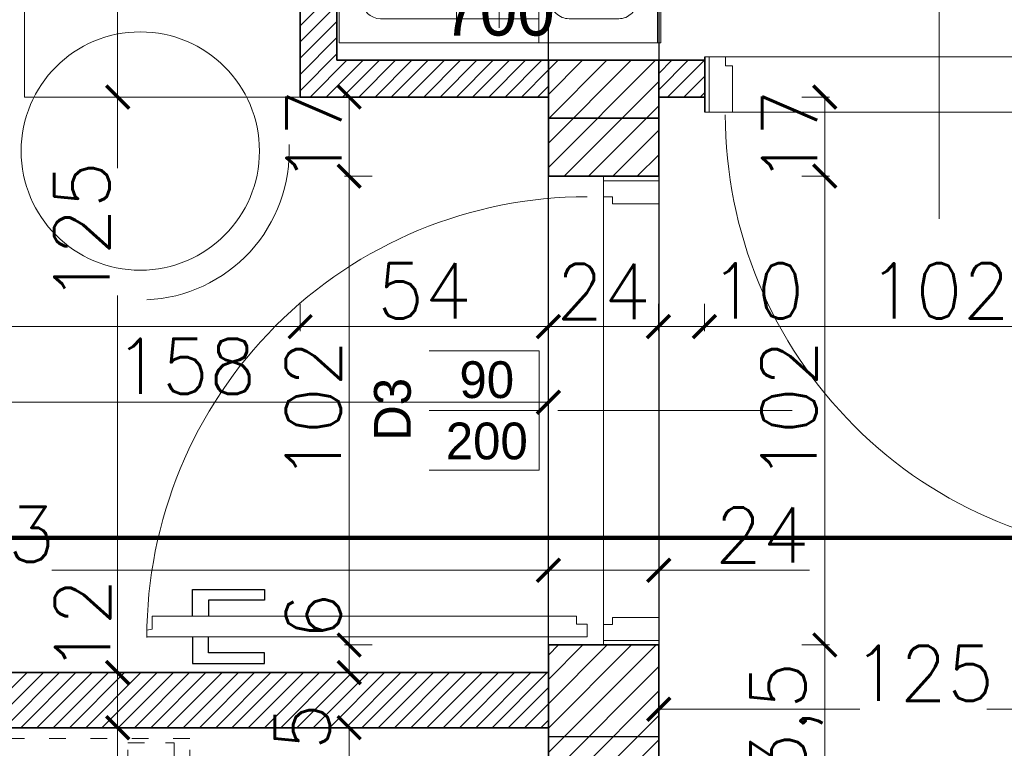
# Model space of a CAD drawing. Header units: millimetres. Extents: x -740 to 33545, y -26688 to 22494.
# Tile 115 of 256: x 9120 to 9334, y 11050 to 11208. Entities that reach past the tile are written whole.
import ezdxf
from ezdxf.lldxf.tags import DXFTag

# ---------------------------------------------------------------- set-up
doc = ezdxf.new("R2010")
doc.units = ezdxf.units.MM
doc.header["$MEASUREMENT"] = 0
doc.linetypes.add('ACAD_ISO03W100', pattern=[30, 12, -18])
doc.layers.get('Defpoints').update_dxf_attribs({"color": 252})
for name, color, linetype in [('_I_EKO_PODKLAD 3', 252, 'Continuous'), ('D-opis', 252, 'Continuous'), ('stolarka', 252, 'Continuous'), ('tabelki opis', 252, 'Continuous'), ('TECHNOLOGIA KUCHNI', 252, 'Continuous'), ('ULTRA-GASTRO TECHNOLOGIA', 252, 'Continuous')]:
    doc.layers.add(name, color=color, linetype=linetype)
for name, color, linetype, lineweight in [('A_istniejące ściany', 252, 'Continuous', 35), ('A_l.przerywana', 252, 'ICAD_ISO03W100', 9), ('A_opisy', 252, 'Continuous', 15), ('A_projektowane sciany', 252, 'Continuous', 35), ('A_wyposażenie', 252, 'Continuous', 9), ('A_ściany projektowane', 252, 'Continuous', 35), ('l.wypełnien', 252, 'Continuous', 5), ('wymiarowanie', 252, 'Continuous', 9)]:
    doc.layers.add(name, color=color, linetype=linetype, lineweight=lineweight)
doc.styles.add('ARIALL', font='GOTHIC.TTF', dxfattribs={"height": 40})
doc.styles.add('styl2', font='simplex.shx')
tags = doc.linetypes.add('DASH', pattern=[15, 10, -5]).pattern_tags.tags
tags[6:7] = [DXFTag(74, 4), DXFTag(75, 0), DXFTag(340, '0'), DXFTag(46, 0.0), DXFTag(50, 0.0), DXFTag(44, 0.0), DXFTag(45, 0.0)]
tags[4:5] = [DXFTag(74, 4), DXFTag(75, 0), DXFTag(340, '0'), DXFTag(46, 0.0), DXFTag(50, 0.0), DXFTag(44, 0.0), DXFTag(45, 0.0)]
tags = doc.linetypes.add('ICAD_ISO03W100', pattern=[30, 12, -18]).pattern_tags.tags
tags[6:7] = [DXFTag(74, 4), DXFTag(75, 0), DXFTag(340, '0'), DXFTag(46, 1.0), DXFTag(50, 0.0), DXFTag(44, 0.0), DXFTag(45, 0.0)]
tags[4:5] = [DXFTag(74, 4), DXFTag(75, 0), DXFTag(340, '0'), DXFTag(46, 1.0), DXFTag(50, 0.0), DXFTag(44, 0.0), DXFTag(45, 0.0)]
doc.dimstyles.new('Skala 1-50', dxfattribs={"dimtxt": 12, "dimasz": 5, "dimexe": 1, "dimexo": 1, "dimgap": 1.5, "dimtad": 1, "dimdec": 1, "dimrnd": 0.5, "dimtxsty": 'styl2', "dimblk": 'ARCHTICK', "dimcen": 5, "dimadec": 0, "dimazin": 0, "dimtfac": 1, "dimtdec": 1, "dimtmove": 1, "dimatfit": 3, "dimldrblk": 'ARCHTICK', "dimfxl": 0, "dimlwd": -1, "dimlwe": -1, "dimarcsym": 0})
doc.dimstyles.new('Wymiary elementów w mm', dxfattribs={"dimscale": 0.5, "dimtxt": 14, "dimasz": 20, "dimexe": 0, "dimexo": 1, "dimgap": 3, "dimtad": 1, "dimdec": 0, "dimlfac": 10, "dimtxsty": 'Standard', "dimblk": 'OBLIQUE', "dimcen": 5, "dimse1": 1, "dimse2": 1, "dimsd1": 1, "dimsd2": 1, "dimclrd": 256, "dimclre": 256, "dimclrt": 252, "dimadec": 0, "dimazin": 0, "dimtfac": 1, "dimtdec": 0, "dimtmove": 0, "dimatfit": 3, "dimldrblk": 'OBLIQUE', "dimfxl": 0, "dimlwd": -1, "dimlwe": -1, "dimarcsym": 0})

# ---------------------------------------------------------------- blocks, each defined once
blk = doc.blocks.new('_ArchTick')
at = {"color": 0, "linetype": 'ByBlock', "const_width": 0.15}
blk.add_lwpolyline([(-0.5, -0.5), (0.5, 0.5)], dxfattribs=at)
blk = doc.blocks.new('*D1146')
at = {"layer": 'Defpoints', "color": 0}
for p in [(9235.19, 11088.59), (8932.19, 11067.32), (9235.19, 11050.67)]:
    blk.add_point(p, dxfattribs=at)
at = {"layer": 'wymiarowanie', "color": 0}
for p, q in [((8932.19, 11083.59), (8932.19, 11089.59)), ((9235.19, 11083.59), (9235.19, 11089.59)), ((8932.19, 11088.59), (9097.67, 11088.59)), ((9235.19, 11088.59), (9127.19, 11088.59))]:
    blk.add_line(p, q, dxfattribs=at)
at = {"layer": 'wymiarowanie', "color": 0, "xscale": 5, "yscale": 5, "zscale": 5, "rotation": 180}
blk.add_blockref('_ArchTick', (8932.19, 11088.59), dxfattribs=at)
at = {"layer": 'wymiarowanie', "color": 0, "xscale": 5, "yscale": 5, "zscale": 5}
blk.add_blockref('_ArchTick', (9235.19, 11088.59), dxfattribs=at)
at = {"layer": 'wymiarowanie', "color": 0, "insert": (9112.43, 11096.39), "char_height": 12, "attachment_point": 5, "style": 'styl2'}
blk.add_mtext('303', dxfattribs=at)
blk = doc.blocks.new('*D1147')
at = {"layer": 'Defpoints', "color": 0}
for p in [(9259.19, 11088.59), (9259.19, 11074.65), (9235.19, 11050.67)]:
    blk.add_point(p, dxfattribs=at)
at = {"layer": 'wymiarowanie', "color": 0}
for p, q in [((9235.19, 11083.59), (9235.19, 11089.59)), ((9259.19, 11083.59), (9259.19, 11089.59)), ((9235.19, 11088.59), (9259.19, 11088.59)), ((9259.19, 11088.59), (9291.95, 11088.59))]:
    blk.add_line(p, q, dxfattribs=at)
at = {"layer": 'wymiarowanie', "color": 0, "xscale": 5, "yscale": 5, "zscale": 5, "rotation": 180}
blk.add_blockref('_ArchTick', (9235.19, 11088.59), dxfattribs=at)
at = {"layer": 'wymiarowanie', "color": 0, "xscale": 5, "yscale": 5, "zscale": 5}
blk.add_blockref('_ArchTick', (9259.19, 11088.59), dxfattribs=at)
at = {"layer": 'wymiarowanie', "color": 0, "insert": (9281.67, 11096.24), "char_height": 12, "attachment_point": 5, "style": 'styl2'}
blk.add_mtext('24', dxfattribs=at)
blk = doc.blocks.new('*D1148')
at = {"layer": 'Defpoints', "color": 0}
for p in [(9384.19, 11058.36), (9259.19, 11044.42), (9384.19, 11040.75)]:
    blk.add_point(p, dxfattribs=at)
at = {"layer": 'wymiarowanie', "color": 0}
for p, q in [((9259.19, 11053.36), (9259.19, 11059.36)), ((9384.19, 11053.36), (9384.19, 11059.36)), ((9259.19, 11058.36), (9302.96, 11058.36)), ((9384.19, 11058.36), (9330.59, 11058.36))]:
    blk.add_line(p, q, dxfattribs=at)
at = {"layer": 'wymiarowanie', "color": 0, "xscale": 5, "yscale": 5, "zscale": 5, "rotation": 180}
blk.add_blockref('_ArchTick', (9259.19, 11058.36), dxfattribs=at)
at = {"layer": 'wymiarowanie', "color": 0, "xscale": 5, "yscale": 5, "zscale": 5}
blk.add_blockref('_ArchTick', (9384.19, 11058.36), dxfattribs=at)
at = {"layer": 'wymiarowanie', "color": 0, "insert": (9316.77, 11066.16), "char_height": 12, "attachment_point": 5, "style": 'styl2'}
blk.add_mtext('125', dxfattribs=at)
blk = doc.blocks.new('*D1299')
at = {"layer": 'Defpoints', "color": 0}
for p in [(9167.28, 11323.52), (9141.48, 11191.52), (9161.1, 11191.52)]:
    blk.add_point(p, dxfattribs=at)
at = {"layer": 'wymiarowanie', "color": 0}
for p, q in [((9146.48, 11323.52), (9140.48, 11323.52)), ((9141.48, 11323.52), (9141.48, 11191.52)), ((9146.48, 11191.52), (9140.48, 11191.52))]:
    blk.add_line(p, q, dxfattribs=at)
at = {"layer": 'wymiarowanie', "color": 0, "xscale": 5, "yscale": 5, "zscale": 5}
for p, rotation in [((9141.48, 11323.52), 90), ((9141.48, 11191.52), 270)]:
    blk.add_blockref('_ArchTick', p, dxfattribs=dict(at, rotation=rotation))
at = {"layer": 'wymiarowanie', "color": 0, "insert": (9133.68, 11257.52), "char_height": 12, "attachment_point": 5, "rotation": 90, "style": 'styl2'}
blk.add_mtext('132', dxfattribs=at)
blk = doc.blocks.new('*D1300')
at = {"layer": 'Defpoints', "color": 0}
for p in [(9161.1, 11191.52), (9141.48, 11066.32), (9159.56, 11066.32)]:
    blk.add_point(p, dxfattribs=at)
at = {"layer": 'wymiarowanie', "color": 0}
for p, q in [((9146.48, 11191.52), (9140.48, 11191.52)), ((9141.48, 11191.52), (9141.48, 11176.02)), ((9141.48, 11066.32), (9141.48, 11148.38)), ((9146.48, 11066.32), (9140.48, 11066.32))]:
    blk.add_line(p, q, dxfattribs=at)
at = {"layer": 'wymiarowanie', "color": 0, "xscale": 5, "yscale": 5, "zscale": 5}
for p, rotation in [((9141.48, 11191.52), 90), ((9141.48, 11066.32), 270)]:
    blk.add_blockref('_ArchTick', p, dxfattribs=dict(at, rotation=rotation))
at = {"layer": 'wymiarowanie', "color": 0, "insert": (9133.68, 11162.2), "char_height": 12, "attachment_point": 5, "rotation": 90, "style": 'styl2'}
blk.add_mtext('125', dxfattribs=at)
blk = doc.blocks.new('*D1252')
at = {"layer": 'Defpoints', "color": 0}
for p in [(50, 5.49), (0, 0.31), (50, 0.31)]:
    blk.add_point(p, dxfattribs=at)
at = {"layer": '_I_EKO_PODKLAD 3', "color": 252, "ltscale": 0.6, "insert": (25, 12.5), "char_height": 11, "attachment_point": 5}
blk.add_mtext('500', dxfattribs=at)
blk = doc.blocks.new('_Oblique')
at = {"color": 0, "linetype": 'ByBlock', "lineweight": -2}
blk.add_line((-0.5, -0.5), (0.5, 0.5), dxfattribs=at)
blk = doc.blocks.new('*D1253')
at = {"layer": 'Defpoints', "color": 0}
for p in [(50, 69.96), (50, 69.96), (66.59, 0)]:
    blk.add_point(p, dxfattribs=at)
at = {"layer": '_I_EKO_PODKLAD 3', "color": 252, "ltscale": 0.6, "insert": (43, 34.98), "char_height": 11, "attachment_point": 5, "rotation": 90}
blk.add_mtext('700', dxfattribs=at)
blk = doc.blocks.new('A$C176D455E')
at = {"layer": '_I_EKO_PODKLAD 3', "lineweight": 9}
for p, q in [((16.24, 30.32), (12.93, 34.01)), ((16.24, 30.32), (19.55, 34.01)), ((16.24, 0), (16.24, 30.32)), ((4.85, 23.74), (3.31, 28.45)), ((16.24, 25.02), (12.93, 28.71)), ((16.24, 25.02), (19.55, 28.71)), ((27.64, 23.74), (29.17, 28.45)), ((31.11, 8.58), (1.38, 25.75)), ((1.38, 8.58), (31.11, 25.75)), ((9.44, 21.09), (7.9, 25.8)), ((23.04, 21.09), (24.58, 25.8)), ((4.85, 23.74), (0, 22.72)), ((27.64, 23.74), (32.48, 22.72)), ((9.44, 21.09), (4.59, 20.07)), ((23.04, 21.09), (27.89, 20.07)), ((9.44, 13.24), (4.59, 14.26)), ((9.44, 13.24), (7.9, 8.53)), ((23.04, 13.24), (27.89, 14.26)), ((23.04, 13.24), (24.58, 8.53)), ((4.85, 10.59), (0, 11.61)), ((27.64, 10.59), (32.48, 11.61)), ((4.85, 10.59), (3.31, 5.88)), ((16.24, 9.31), (12.93, 5.62)), ((16.24, 9.31), (19.55, 5.62)), ((27.64, 10.59), (29.17, 5.88)), ((16.24, 4.01), (12.93, 0.32)), ((16.24, 4.01), (19.55, 0.32))]:
    blk.add_line(p, q, dxfattribs=at)
blk = doc.blocks.new('A$C740E6856')
at = {"layer": '_I_EKO_PODKLAD 3', "linetype": 'ACAD_ISO03W100', "lineweight": 13, "ltscale": 0.3}
for p, q in [((9.37, 60), (9.37, 6.02)), ((0, 54.74), (3.37, 54.74))]:
    blk.add_line(p, q, dxfattribs=at)
at = {"layer": '_I_EKO_PODKLAD 3', "lineweight": 13}
for p, q in [((3.37, 56.27), (0, 56.27)), ((0, 56.27), (0, 54.74))]:
    blk.add_line(p, q, dxfattribs=at)
at = {"layer": '_I_EKO_PODKLAD 3', "linetype": 'ACAD_ISO03W100', "lineweight": 13, "ltscale": 0.3}
blk.add_lwpolyline([(3.37, 0), (63.37, 0), (63.37, 60), (3.37, 60)], close=True, dxfattribs=at)
at = {"layer": '_I_EKO_PODKLAD 3', "linetype": 'ACAD_ISO03W100', "lineweight": 13, "ltscale": 0.5}
blk.add_lwpolyline([(8.65, 0.91), (6.75, 0.91), (6.75, 6.02), (10.98, 6.02)], dxfattribs=at)
at = {"layer": '_I_EKO_PODKLAD 3', "linetype": 'ACAD_ISO03W100', "lineweight": 13, "ltscale": 0.3}
blk.add_lwpolyline([(14.61, 6.02), (16.85, 6.02), (16.85, 0.91), (11.8, 0.91)], dxfattribs=at)
at = {"layer": '_I_EKO_PODKLAD 3'}
blk.add_blockref('A$C176D455E', (17.78, 14.41), dxfattribs=at)
blk = doc.blocks.new('*D2261')
at = {"layer": 'Defpoints', "color": 0}
for p in [(9383.33, 11191.52), (9350.2, 10833.52), (9384.19, 10833.52)]:
    blk.add_point(p, dxfattribs=at)
at = {"layer": 'wymiarowanie', "color": 0}
for p, q in [((9355.2, 11191.52), (9349.2, 11191.52)), ((9350.2, 11191.52), (9350.2, 10833.52)), ((9355.2, 10833.52), (9349.2, 10833.52))]:
    blk.add_line(p, q, dxfattribs=at)
at = {"layer": 'wymiarowanie', "color": 0, "xscale": 5, "yscale": 5, "zscale": 5}
for p, rotation in [((9350.2, 11191.52), 90), ((9350.2, 10833.52), 270)]:
    blk.add_blockref('_ArchTick', p, dxfattribs=dict(at, rotation=rotation))
at = {"layer": 'wymiarowanie', "color": 0, "insert": (9341.53, 10980.79), "char_height": 12, "attachment_point": 5, "rotation": 90, "style": 'styl2'}
blk.add_mtext('358', dxfattribs=at)
blk = doc.blocks.new('*D2262')
at = {"layer": 'Defpoints', "color": 0}
for p in [(9154.45, 11066.32), (9141.48, 11054.32), (9154.45, 11054.32)]:
    blk.add_point(p, dxfattribs=at)
at = {"layer": 'wymiarowanie', "color": 0}
for p, q in [((9146.48, 11066.32), (9140.48, 11066.32)), ((9141.48, 11066.32), (9141.48, 11054.32)), ((9146.48, 11054.32), (9140.48, 11054.32))]:
    blk.add_line(p, q, dxfattribs=at)
at = {"layer": 'wymiarowanie', "color": 0, "xscale": 5, "yscale": 5, "zscale": 5}
for p, rotation in [((9141.48, 11066.32), 90), ((9141.48, 11054.32), 270)]:
    blk.add_blockref('_ArchTick', p, dxfattribs=dict(at, rotation=rotation))
at = {"layer": 'wymiarowanie', "color": 0, "insert": (9133.83, 11076.53), "char_height": 12, "attachment_point": 5, "rotation": 90, "style": 'styl2'}
blk.add_mtext('12', dxfattribs=at)
blk = doc.blocks.new('*D2263')
at = {"layer": 'Defpoints', "color": 0}
for p in [(9154.45, 11054.32), (9141.48, 10833.91), (9160.29, 10833.91)]:
    blk.add_point(p, dxfattribs=at)
at = {"layer": 'wymiarowanie', "color": 0}
for p, q in [((9146.48, 11054.32), (9140.48, 11054.32)), ((9141.48, 11054.32), (9141.48, 11003.38)), ((9141.48, 10833.91), (9141.48, 10959.98)), ((9146.48, 10833.91), (9140.48, 10833.91))]:
    blk.add_line(p, q, dxfattribs=at)
at = {"layer": 'wymiarowanie', "color": 0, "xscale": 5, "yscale": 5, "zscale": 5}
for p, rotation in [((9141.48, 11054.32), 90), ((9141.48, 10833.91), 270)]:
    blk.add_blockref('_ArchTick', p, dxfattribs=dict(at, rotation=rotation))
at = {"layer": 'wymiarowanie', "color": 0, "insert": (9133.13, 10981.68), "char_height": 12, "attachment_point": 5, "rotation": 90, "style": 'styl2'}
blk.add_mtext('220,5', dxfattribs=at)
blk = doc.blocks.new('*D2522')
at = {"layer": 'Defpoints', "color": 0}
for p in [(8932.19, 11204.19), (9181.19, 11159.42), (9181.19, 11141.57)]:
    blk.add_point(p, dxfattribs=at)
at = {"layer": 'wymiarowanie', "color": 0}
for p, q in [((8932.19, 11146.57), (8932.19, 11140.57)), ((9181.19, 11146.57), (9181.19, 11140.57)), ((8932.19, 11141.57), (9181.19, 11141.57))]:
    blk.add_line(p, q, dxfattribs=at)
at = {"layer": 'wymiarowanie', "color": 0, "xscale": 5, "yscale": 5, "zscale": 5, "rotation": 180}
blk.add_blockref('_ArchTick', (8932.19, 11141.57), dxfattribs=at)
at = {"layer": 'wymiarowanie', "color": 0, "xscale": 5, "yscale": 5, "zscale": 5}
blk.add_blockref('_ArchTick', (9181.19, 11141.57), dxfattribs=at)
at = {"layer": 'wymiarowanie', "color": 0, "insert": (9056.69, 11149.37), "char_height": 12, "attachment_point": 5, "style": 'styl2'}
blk.add_mtext('249', dxfattribs=at)
blk = doc.blocks.new('*D2523')
at = {"layer": 'Defpoints', "color": 0}
for p in [(9181.19, 11159.42), (9235.19, 11159.42), (9235.19, 11141.57)]:
    blk.add_point(p, dxfattribs=at)
at = {"layer": 'wymiarowanie', "color": 0}
for p, q in [((9181.19, 11146.57), (9181.19, 11140.57)), ((9235.19, 11146.57), (9235.19, 11140.57)), ((9181.19, 11141.57), (9235.19, 11141.57))]:
    blk.add_line(p, q, dxfattribs=at)
at = {"layer": 'wymiarowanie', "color": 0, "xscale": 5, "yscale": 5, "zscale": 5, "rotation": 180}
blk.add_blockref('_ArchTick', (9181.19, 11141.57), dxfattribs=at)
at = {"layer": 'wymiarowanie', "color": 0, "xscale": 5, "yscale": 5, "zscale": 5}
blk.add_blockref('_ArchTick', (9235.19, 11141.57), dxfattribs=at)
at = {"layer": 'wymiarowanie', "color": 0, "insert": (9208.19, 11149.37), "char_height": 12, "attachment_point": 5, "style": 'styl2'}
blk.add_mtext('54', dxfattribs=at)
blk = doc.blocks.new('*D2524')
at = {"layer": 'Defpoints', "color": 0}
for p in [(9235.19, 11159.42), (9259.11, 11159.42), (9259.11, 11141.57)]:
    blk.add_point(p, dxfattribs=at)
at = {"layer": 'wymiarowanie', "color": 0}
for p, q in [((9235.19, 11146.57), (9235.19, 11140.57)), ((9259.11, 11146.57), (9259.11, 11140.57)), ((9235.19, 11141.57), (9259.11, 11141.57))]:
    blk.add_line(p, q, dxfattribs=at)
at = {"layer": 'wymiarowanie', "color": 0, "xscale": 5, "yscale": 5, "zscale": 5, "rotation": 180}
blk.add_blockref('_ArchTick', (9235.19, 11141.57), dxfattribs=at)
at = {"layer": 'wymiarowanie', "color": 0, "xscale": 5, "yscale": 5, "zscale": 5}
blk.add_blockref('_ArchTick', (9259.11, 11141.57), dxfattribs=at)
at = {"layer": 'wymiarowanie', "color": 0, "insert": (9247.15, 11149.22), "char_height": 12, "attachment_point": 5, "style": 'styl2'}
blk.add_mtext('24', dxfattribs=at)
blk = doc.blocks.new('*D2525')
at = {"layer": 'Defpoints', "color": 0}
for p in [(9259.11, 11159.42), (9269.11, 11159.42), (9269.11, 11141.57)]:
    blk.add_point(p, dxfattribs=at)
at = {"layer": 'wymiarowanie', "color": 0}
for p, q in [((9259.11, 11146.57), (9259.11, 11140.57)), ((9269.11, 11146.57), (9269.11, 11140.57)), ((9259.11, 11141.57), (9269.11, 11141.57))]:
    blk.add_line(p, q, dxfattribs=at)
at = {"layer": 'wymiarowanie', "color": 0, "xscale": 5, "yscale": 5, "zscale": 5, "rotation": 180}
blk.add_blockref('_ArchTick', (9259.11, 11141.57), dxfattribs=at)
at = {"layer": 'wymiarowanie', "color": 0, "xscale": 5, "yscale": 5, "zscale": 5}
blk.add_blockref('_ArchTick', (9269.11, 11141.57), dxfattribs=at)
at = {"layer": 'wymiarowanie', "color": 0, "insert": (9280.54, 11149.37), "char_height": 12, "attachment_point": 5, "style": 'styl2'}
blk.add_mtext('10', dxfattribs=at)
blk = doc.blocks.new('*D2526')
at = {"layer": 'Defpoints', "color": 0}
for p in [(9269.11, 11159.42), (9371.19, 11159.42), (9371.19, 11141.57)]:
    blk.add_point(p, dxfattribs=at)
at = {"layer": 'wymiarowanie', "color": 0}
for p, q in [((9269.11, 11146.57), (9269.11, 11140.57)), ((9371.19, 11146.57), (9371.19, 11140.57)), ((9269.11, 11141.57), (9371.19, 11141.57))]:
    blk.add_line(p, q, dxfattribs=at)
at = {"layer": 'wymiarowanie', "color": 0, "xscale": 5, "yscale": 5, "zscale": 5, "rotation": 180}
blk.add_blockref('_ArchTick', (9269.11, 11141.57), dxfattribs=at)
at = {"layer": 'wymiarowanie', "color": 0, "xscale": 5, "yscale": 5, "zscale": 5}
blk.add_blockref('_ArchTick', (9371.19, 11141.57), dxfattribs=at)
at = {"layer": 'wymiarowanie', "color": 0, "insert": (9320.15, 11149.37), "char_height": 12, "attachment_point": 5, "style": 'styl2'}
blk.add_mtext('102', dxfattribs=at)
blk = doc.blocks.new('*D2534')
at = {"layer": 'Defpoints', "color": 0}
for p in [(9235.19, 11125.14), (9077.19, 11066.32), (9235.19, 11066.32)]:
    blk.add_point(p, dxfattribs=at)
at = {"layer": 'wymiarowanie', "color": 0}
for p, q in [((9077.19, 11120.14), (9077.19, 11126.14)), ((9077.19, 11125.14), (9235.19, 11125.14)), ((9235.19, 11120.14), (9235.19, 11126.14))]:
    blk.add_line(p, q, dxfattribs=at)
at = {"layer": 'wymiarowanie', "color": 0, "xscale": 5, "yscale": 5, "zscale": 5, "rotation": 180}
blk.add_blockref('_ArchTick', (9077.19, 11125.14), dxfattribs=at)
at = {"layer": 'wymiarowanie', "color": 0, "xscale": 5, "yscale": 5, "zscale": 5}
blk.add_blockref('_ArchTick', (9235.19, 11125.14), dxfattribs=at)
at = {"layer": 'wymiarowanie', "color": 0, "insert": (9156.19, 11132.94), "char_height": 12, "attachment_point": 5, "style": 'styl2'}
blk.add_mtext('158', dxfattribs=at)
blk = doc.blocks.new('*D2706')
at = {"layer": 'Defpoints', "color": 0}
for p in [(9235.19, 11191.52), (9191.85, 11174.32), (9235.19, 11174.32)]:
    blk.add_point(p, dxfattribs=at)
at = {"layer": 'wymiarowanie', "color": 0}
for p, q in [((9196.85, 11191.52), (9190.85, 11191.52)), ((9191.85, 11191.52), (9191.85, 11174.32)), ((9196.85, 11174.32), (9190.85, 11174.32))]:
    blk.add_line(p, q, dxfattribs=at)
at = {"layer": 'wymiarowanie', "color": 0, "xscale": 5, "yscale": 5, "zscale": 5}
for p, rotation in [((9191.85, 11191.52), 90), ((9191.85, 11174.32), 270)]:
    blk.add_blockref('_ArchTick', p, dxfattribs=dict(at, rotation=rotation))
at = {"layer": 'wymiarowanie', "color": 0, "insert": (9184.2, 11182.92), "char_height": 12, "attachment_point": 5, "rotation": 90, "style": 'styl2'}
blk.add_mtext('17', dxfattribs=at)
blk = doc.blocks.new('*D2707')
at = {"layer": 'Defpoints', "color": 0}
for p in [(9235.19, 11174.32), (9191.85, 11072.32), (9235.19, 11072.32)]:
    blk.add_point(p, dxfattribs=at)
at = {"layer": 'wymiarowanie', "color": 0}
for p, q in [((9196.85, 11174.32), (9190.85, 11174.32)), ((9191.85, 11174.32), (9191.85, 11072.32)), ((9196.85, 11072.32), (9190.85, 11072.32))]:
    blk.add_line(p, q, dxfattribs=at)
at = {"layer": 'wymiarowanie', "color": 0, "xscale": 5, "yscale": 5, "zscale": 5}
for p, rotation in [((9191.85, 11174.32), 90), ((9191.85, 11072.32), 270)]:
    blk.add_blockref('_ArchTick', p, dxfattribs=dict(at, rotation=rotation))
at = {"layer": 'wymiarowanie', "color": 0, "insert": (9184.05, 11123.32), "char_height": 12, "attachment_point": 5, "rotation": 90, "style": 'styl2'}
blk.add_mtext('102', dxfattribs=at)
blk = doc.blocks.new('*D2708')
at = {"layer": 'Defpoints', "color": 0}
for p in [(9235.19, 11072.32), (9191.85, 11066.32), (9235.19, 11066.32)]:
    blk.add_point(p, dxfattribs=at)
at = {"layer": 'wymiarowanie', "color": 0}
for p, q in [((9196.85, 11072.32), (9190.85, 11072.32)), ((9191.85, 11072.32), (9191.85, 11066.32)), ((9196.85, 11066.32), (9190.85, 11066.32))]:
    blk.add_line(p, q, dxfattribs=at)
at = {"layer": 'wymiarowanie', "color": 0, "xscale": 5, "yscale": 5, "zscale": 5}
for p, rotation in [((9191.85, 11072.32), 90), ((9191.85, 11066.32), 270)]:
    blk.add_blockref('_ArchTick', p, dxfattribs=dict(at, rotation=rotation))
at = {"layer": 'wymiarowanie', "color": 0, "insert": (9184.05, 11078.59), "char_height": 12, "attachment_point": 5, "rotation": 90, "style": 'styl2'}
blk.add_mtext('6', dxfattribs=at)
blk = doc.blocks.new('*D2710')
at = {"layer": 'Defpoints', "color": 0}
for p in [(9235.19, 11054.32), (9191.85, 11029.02), (9235.19, 11029.02)]:
    blk.add_point(p, dxfattribs=at)
at = {"layer": 'wymiarowanie', "color": 0}
for p, q in [((9196.85, 11054.32), (9190.85, 11054.32)), ((9191.85, 11054.32), (9191.85, 11029.02)), ((9196.85, 11029.02), (9190.85, 11029.02))]:
    blk.add_line(p, q, dxfattribs=at)
at = {"layer": 'wymiarowanie', "color": 0, "xscale": 5, "yscale": 5, "zscale": 5}
for p, rotation in [((9191.85, 11054.32), 90), ((9191.85, 11029.02), 270)]:
    blk.add_blockref('_ArchTick', p, dxfattribs=dict(at, rotation=rotation))
at = {"layer": 'wymiarowanie', "color": 0, "insert": (9183.5, 11041.67), "char_height": 12, "attachment_point": 5, "rotation": 90, "style": 'styl2'}
blk.add_mtext('25,5', dxfattribs=at)
blk = doc.blocks.new('*D2723')
at = {"layer": 'Defpoints', "color": 0}
for p in [(9259.11, 11191.52), (9259.11, 11174.32), (9295.31, 11174.32)]:
    blk.add_point(p, dxfattribs=at)
at = {"layer": 'wymiarowanie', "color": 0}
for p, q in [((9290.31, 11191.52), (9296.31, 11191.52)), ((9295.31, 11191.52), (9295.31, 11174.32)), ((9290.31, 11174.32), (9296.31, 11174.32))]:
    blk.add_line(p, q, dxfattribs=at)
at = {"layer": 'wymiarowanie', "color": 0, "xscale": 5, "yscale": 5, "zscale": 5}
for p, rotation in [((9295.31, 11191.52), 90), ((9295.31, 11174.32), 270)]:
    blk.add_blockref('_ArchTick', p, dxfattribs=dict(at, rotation=rotation))
at = {"layer": 'wymiarowanie', "color": 0, "insert": (9287.66, 11182.92), "char_height": 12, "attachment_point": 5, "rotation": 90, "style": 'styl2'}
blk.add_mtext('17', dxfattribs=at)
blk = doc.blocks.new('*D2724')
at = {"layer": 'Defpoints', "color": 0}
for p in [(9259.11, 11174.32), (9259.19, 11072.32), (9295.31, 11072.32)]:
    blk.add_point(p, dxfattribs=at)
at = {"layer": 'wymiarowanie', "color": 0}
for p, q in [((9290.31, 11174.32), (9296.31, 11174.32)), ((9295.31, 11174.32), (9295.31, 11072.32)), ((9290.31, 11072.32), (9296.31, 11072.32))]:
    blk.add_line(p, q, dxfattribs=at)
at = {"layer": 'wymiarowanie', "color": 0, "xscale": 5, "yscale": 5, "zscale": 5}
for p, rotation in [((9295.31, 11174.32), 90), ((9295.31, 11072.32), 270)]:
    blk.add_blockref('_ArchTick', p, dxfattribs=dict(at, rotation=rotation))
at = {"layer": 'wymiarowanie', "color": 0, "insert": (9287.51, 11123.32), "char_height": 12, "attachment_point": 5, "rotation": 90, "style": 'styl2'}
blk.add_mtext('102', dxfattribs=at)
blk = doc.blocks.new('*D2725')
at = {"layer": 'Defpoints', "color": 0}
for p in [(9259.19, 11072.32), (9259.19, 11029.02), (9295.31, 11029.02)]:
    blk.add_point(p, dxfattribs=at)
at = {"layer": 'wymiarowanie', "color": 0}
for p, q in [((9290.31, 11072.32), (9296.31, 11072.32)), ((9295.31, 11072.32), (9295.31, 11029.02)), ((9290.31, 11029.02), (9296.31, 11029.02))]:
    blk.add_line(p, q, dxfattribs=at)
at = {"layer": 'wymiarowanie', "color": 0, "xscale": 5, "yscale": 5, "zscale": 5}
for p, rotation in [((9295.31, 11072.32), 90), ((9295.31, 11029.02), 270)]:
    blk.add_blockref('_ArchTick', p, dxfattribs=dict(at, rotation=rotation))
at = {"layer": 'wymiarowanie', "color": 0, "insert": (9286.97, 11050.67), "char_height": 12, "attachment_point": 5, "rotation": 90, "style": 'styl2'}
blk.add_mtext('43,5', dxfattribs=at)
blk = doc.blocks.new('A$C0EED3E4A')
at = {"layer": '_I_EKO_PODKLAD 3', "lineweight": 9}
for p, q in [((0, 69.56), (50, 69.56)), ((0, 43.79), (50, 43.79)), ((5.38, 43.79), (44.76, 43.79)), ((5.38, 9.34), (5.38, 43.79)), ((11.77, 25.85), (11.77, 43.79)), ((24.97, 25.85), (24.97, 43.79)), ((38.36, 25.85), (38.36, 43.79)), ((44.76, 43.79), (44.76, 9.34)), ((2.47, 35.13), (46.72, 35.13)), ((2.47, 25.85), (46.72, 25.85)), ((40.76, 5.34), (9.38, 5.34))]:
    blk.add_line(p, q, dxfattribs=at)
blk.add_lwpolyline([(0, 0.31), (50, 0.31), (50, 70.31), (0, 70.31)], close=True, dxfattribs=at)
blk.add_lwpolyline([(9.38, 65.13), (40.76, 65.13, -0.414214), (44.76, 61.13), (44.76, 50.35, -0.414214), (40.76, 46.35), (9.38, 46.35, -0.414214), (5.38, 50.35), (5.38, 61.13, -0.414214)], format="xyb", close=True, dxfattribs=at)
for centre, start, end in [((9.38, 9.34), 180, 270), ((40.76, 9.34), 270, 0)]:
    blk.add_arc(centre, 4, start, end, dxfattribs=at)
at = {"layer": '_I_EKO_PODKLAD 3'}
for base, p1, p2, angle, picture, middle in [((50, 69.96), (66.59, 0), (50, 69.96), 90, '*D1253', (43, 34.98)), ((50, 5.49), (0, 0.31), (50, 0.31), 0, '*D1252', (25, 12.5))]:
    dim = blk.add_linear_dim(base=base, p1=p1, p2=p2, angle=angle, dimstyle='Wymiary elementów w mm', override={"dimtxt": 22}, dxfattribs=at)
    dim.commit()
    dim.dimension.update_dxf_attribs({"geometry": picture, "text_midpoint": middle})
blk = doc.blocks.new('zlew porzadkowy')
at = {"layer": 'TECHNOLOGIA KUCHNI', "rotation": 270}
blk.add_blockref('A$C0EED3E4A', (185491.89, -816814.32), dxfattribs=at)

msp = doc.modelspace()

# ---------------------------------------------------------------- hatches: boundary and pattern name
at = {"layer": 'l.wypełnien'}
h = msp.add_hatch(dxfattribs=at)
h.set_pattern_fill('ANSI31', color=256, scale=30, style=0)
edge = h.paths.add_edge_path()
edge.add_line((8932.19, 10920.7), (8932.19, 10978.67))
edge.add_line((8932.19, 10978.67), (8932.19, 11023.17))
edge.add_line((8932.19, 11023.17), (8932.19, 11086.55))
edge.add_line((8932.19, 11086.55), (8932.19, 11090.05))
edge.add_line((8932.19, 11090.05), (8887.19, 11090.05))
edge.add_line((8887.19, 11090.05), (8887.19, 10920.7))
edge.add_line((8887.19, 10920.7), (8932.19, 10920.7))
h.paths.add_polyline_path([(9644.52, 11095.63), (9645.19, 11095.63), (9645.19, 11322.32), (9879.19, 11322.32), (9879.19, 11234.32), (9924.19, 11234.32), (9924.19, 11368.7), (9592.09, 11368.7), (9506.19, 11368.7), (9506.19, 11323.52), (9604.19, 11323.52), (9604.19, 11095.63)])
h.paths.add_polyline_path([(8887.19, 10686.04), (8932.19, 10686.04), (8932.19, 10794.52), (9246.19, 10794.52), (9246.19, 10833.52), (9259.19, 10833.52), (9259.19, 10907.02), (9235.19, 10907.02), (9235.19, 10833.52), (8932.19, 10833.52), (8932.19, 10920.7), (8887.19, 10920.7)])
h.paths.add_polyline_path([(8975.77, 11323.52), (9235.19, 11323.52), (9259.19, 11323.52), (9360.94, 11323.52), (9360.94, 11368.7), (8975.77, 11368.7)])
h.paths.add_polyline_path([(8887.19, 11368.7), (8887.19, 11236.3), (8907.93, 11236.3), (8932.19, 11236.3), (8932.19, 11323.52), (8975.77, 11323.52), (8975.77, 11368.7)])
h.paths.add_polyline_path([(9604.19, 11095.63), (9644.52, 11095.63), (9644.52, 11090.06), (9645.19, 11090.06), (9645.19, 11005.43), (9612.19, 11005.43), (9612.19, 11018.43), (9604.19, 11018.43)])
h.paths.add_polyline_path([(9924.19, 11095.63), (9924.19, 11158.89), (9879.19, 11158.89), (9879.19, 11095.63)])
h.paths.add_polyline_path([(9246.19, 10833.52), (9246.19, 10794.52), (9266.19, 10794.52), (9266.19, 10833.52)])
h.paths.add_polyline_path([(9879.19, 11078.49), (9924.19, 11078.59), (9924.19, 11095.63), (9879.19, 11095.63)])
h.paths.add_polyline_path([(9259.19, 10907.02), (9259.19, 10927.02), (9250.18, 10927.02), (9235.19, 10927.02), (9235.19, 10907.02)])
h.paths.add_polyline_path([(9235.19, 11072.32), (9235.19, 11052.32), (9259.19, 11052.32), (9259.19, 11072.32)])
h.paths.add_polyline_path([(9235.19, 11029.02), (9250.18, 11029.02), (9259.19, 11029.02), (9259.19, 11035.15), (9259.19, 11049.02), (9235.19, 11049.02)])
h.paths.add_polyline_path([(9235.19, 11323.52), (9235.19, 11303.52), (9259.19, 11303.52), (9259.19, 11323.52)])
h.paths.add_polyline_path([(9235.19, 11186.92), (9259.19, 11186.92), (9259.19, 11186.92), (9259.19, 11191.52), (9259.19, 11199.52), (9259.19, 11199.52), (9235.19, 11199.52), (9235.19, 11191.52)])
h.paths.add_polyline_path([(9235.19, 11174.32), (9247.19, 11174.32), (9259.19, 11174.32), (9259.19, 11174.32), (9259.19, 11186.92), (9259.19, 11186.92), (9235.19, 11186.92), (9235.19, 11174.32)])
h.paths.add_polyline_path([(9259.19, 11049.02), (9259.19, 11051.92), (9259.19, 11052.32), (9235.19, 11052.32), (9235.19, 11049.02), (9259.19, 11049.02)])
h = msp.add_hatch(dxfattribs=at)
h.set_pattern_fill('ANSI31', color=256, scale=20, style=0)
h.paths.add_polyline_path([(9360.94, 11323.52), (9360.94, 11368.7), (9502.09, 11368.7), (9506.19, 11368.7), (9506.19, 11323.52), (9392.19, 11323.52), (9392.19, 11310.52), (9392.19, 11186.52), (9384.19, 11186.52), (9384.19, 11191.52), (9371.19, 11191.52), (9371.19, 11199.52), (9384.19, 11199.52), (9384.19, 11323.52)])
h.paths.add_polyline_path([(9181.19, 11191.52), (9235.19, 11191.52), (9235.19, 11199.52), (9189.19, 11199.52), (9189.19, 11323.52), (9181.19, 11323.52), (9181.19, 11191.52)])
h.paths.add_polyline_path([(9259.19, 11191.52), (9269.19, 11191.52), (9269.19, 11199.52), (9259.19, 11199.52)])
h = msp.add_hatch(dxfattribs=at)
h.set_pattern_fill('ANSI31', color=256, scale=20, style=0)
h.paths.add_polyline_path([(9094.19, 10833.52), (9094.19, 11054.32), (9235.19, 11054.32), (9235.19, 11066.32), (9077.19, 11066.32), (9077.19, 11054.32), (9082.19, 11054.32), (9082.19, 10946.52), (9077.19, 10946.52), (9077.19, 10938.52), (9082.19, 10938.52), (9082.19, 10833.52), (9094.19, 10833.52)])
h.paths.add_polyline_path([(9384.19, 10958.52), (9451.64, 10958.52), (9451.64, 10966.52), (9392.19, 10966.52), (9392.19, 11081.52), (9604.19, 11081.52), (9604.19, 11089.52), (9392.19, 11089.52), (9392.19, 11094.52), (9384.19, 11094.52)])
h.paths.add_polyline_path([(9612.19, 11005.43), (9645.19, 11005.43), (9645.19, 10990.32), (9645.19, 10978.32), (9645.19, 10951.32), (9604.19, 10951.32), (9604.19, 10958.52), (9543.64, 10958.52), (9543.64, 10966.52), (9604.19, 10966.52), (9604.19, 11018.43), (9612.19, 11018.43)])
h.paths.add_polyline_path([(8932.19, 11054.32), (8975.19, 11054.32), (8975.19, 11066.32), (8932.19, 11066.32)])
h.paths.add_polyline_path([(8932.19, 10938.52), (8985.19, 10938.52), (8985.19, 10946.52), (8932.19, 10946.52)])

# ---------------------------------------------------------------- linework, layer by layer
at = {"layer": 'A_istniejące ściany'}
for p, q in [((9259.19, 11199.52), (9235.19, 11199.52)), ((9235.19, 11174.32), (9259.19, 11174.32)), ((9235.19, 11072.32), (9259.19, 11072.32)), ((9259.19, 11071.98), (9259.19, 11051.92))]:
    msp.add_line(p, q, dxfattribs=at)
for points in [[(9235.19, 11199.52), (9235.19, 11174.32)], [(9259.19, 11174.32), (9259.19, 11199.52)], [(9235.19, 11072.32), (9235.19, 11029.02)], [(9259.19, 11051.92), (9259.19, 11072.32)], [(9259.19, 11029.02), (9259.19, 11051.92)]]:
    msp.add_lwpolyline(points, dxfattribs=at)
at = {"layer": 'A_l.przerywana', "lineweight": 30, "ltscale": 0.3}
msp.add_lwpolyline([(9235.19, 11323.52), (9259.19, 11323.52), (9259.19, 11186.92), (9235.19, 11186.92)], close=True, dxfattribs=at)
at = {"layer": 'A_l.przerywana', "ltscale": 0.3}
for points in [[(9371.19, 11188.26), (9371.19, 11200.26), (9269.19, 11200.26), (9269.19, 11188.26)], [(9259.19, 11072.32), (9247.19, 11072.32), (9247.19, 11174.32), (9259.19, 11174.32)]]:
    msp.add_lwpolyline(points, close=True, dxfattribs=at)
at = {"layer": 'A_opisy'}
for p, q in [((9320.19, 11165.05), (9320.19, 11220.05)), ((9288.18, 11123.32), (9233.18, 11123.32))]:
    msp.add_line(p, q, dxfattribs=at)
at = {"layer": 'A_projektowane sciany'}
for p, q in [((9269.19, 11200.26), (9269.19, 11188.26)), ((9259.11, 11199.52), (9269.11, 11199.52)), ((9259.11, 11191.52), (9269.11, 11191.52)), ((9235.19, 11066.32), (9077.19, 11066.32)), ((9094.19, 11054.32), (9235.19, 11054.32))]:
    msp.add_line(p, q, dxfattribs=at)
at = {"layer": 'A_wyposażenie'}
for p, q in [((9121.19, 11191.52), (9121.19, 11264.72)), ((9181.19, 11191.52), (9121.19, 11191.52))]:
    msp.add_line(p, q, dxfattribs=at)
at = {"layer": 'A_wyposażenie', "ltscale": 500}
msp.add_circle((9146.4, 11179.78), 25.92, dxfattribs=at)
msp.add_arc((9146.4, 11179.78), 32.4, 272.465, 2.465, dxfattribs=at)
at = {"layer": 'A_ściany projektowane'}
for p, q in [((9181.19, 11191.52), (9181.19, 11323.52)), ((9189.19, 11199.52), (9189.19, 11323.52)), ((9235.19, 11199.52), (9189.19, 11199.52)), ((9235.19, 11191.52), (9181.19, 11191.52))]:
    msp.add_line(p, q, dxfattribs=at)
at = {"layer": 'D-opis', "linetype": 'DASH', "lineweight": 0, "ltscale": 2.5, "const_width": 1}
msp.add_lwpolyline([(10251.78, 11095.63), (8796.61, 11095.63)], dxfattribs=at)
at = {"layer": 'stolarka'}
for points in [[(9157.75, 11078.59), (9157.75, 11084.39), (9173.42, 11084.39), (9173.42, 11082.07), (9161.23, 11082.07), (9161.23, 11078.59)], [(9157.75, 11074.07), (9157.75, 11068.26), (9173.42, 11068.26), (9173.42, 11070.59), (9161.23, 11070.59), (9161.23, 11074.07)]]:
    msp.add_lwpolyline(points, dxfattribs=at)
at = {"layer": 'stolarka', "lineweight": 9}
msp.add_lwpolyline([(9243.6, 11076.85), (9243.6, 11074.07), (9147.84, 11074.07), (9147.85, 11075.57), (9149, 11075.75), (9149, 11078.59), (9241.3, 11078.59), (9241.3, 11076.85), (9243.6, 11076.85)], dxfattribs=at)
at = {"layer": 'stolarka', "linetype": 'ICAD_ISO03W100', "lineweight": 13, "ltscale": 0.3}
for centre, start, end in [((9369.44, 11187.68), 180.0003, 270.0531), ((9243.6, 11074.06), 90.0003, 180.0531)]:
    msp.add_arc(centre, 95.77, start, end, dxfattribs=at)
at = {"layer": 'ULTRA-GASTRO TECHNOLOGIA', "linetype": 'Continuous', "lineweight": 13}
for points in [[(9275.24, 11198.28), (9273.72, 11198.28), (9273.72, 11200.26), (9270.19, 11200.26), (9270.19, 11188.26), (9275.24, 11188.26), (9275.24, 11198.28)], [(9249.16, 11168.27), (9249.16, 11169.78), (9247.19, 11169.78), (9247.19, 11173.32), (9259.19, 11173.32), (9259.19, 11168.27), (9249.16, 11168.27)], [(9249.16, 11078.32), (9249.16, 11076.8), (9247.19, 11076.8), (9247.19, 11073.27), (9259.19, 11073.27), (9259.19, 11078.32), (9249.16, 11078.32)]]:
    msp.add_lwpolyline(points, dxfattribs=at)

# ---------------------------------------------------------------- block references
at = {"layer": '_I_EKO_PODKLAD 3'}
msp.add_blockref('zlew porzadkowy', (-176302.55, 828067.64), dxfattribs=at)
at = {"layer": 'A_wyposażenie', "rotation": 179.9616557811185}
msp.add_blockref('A$C740E6856', (9160.55, 11051.94), dxfattribs=at)

# ---------------------------------------------------------------- texts
at = {"layer": 'A_opisy', "ltscale": 0.3, "insert": (8775.12, 11178.26), "char_height": 10.8, "width": 109.7533, "attachment_point": 1, "style": 'ARIALL'}
msp.add_mtext('\\pi43.33146;{\\fArial|b0|i1|c238|p34;146}\\P\\pi43.35306;{\\fArial|b0|i1|c238|p34;168}', dxfattribs=at)
at = {"layer": 'tabelki opis', "insert": (8952.67, 11190.65), "char_height": 10.24, "width": 164.736, "attachment_point": 1}
msp.add_mtext('\\pi19.92960;{\\fCentury Gothic|b0|i1|c238|p34;POM. SOCJALANE}', dxfattribs=at)

# ---------------------------------------------------------------- dimensions: what is measured, and where the dimension line sits
at = {"layer": 'wymiarowanie'}
for base, p1, p2, picture, middle in [((9141.48, 11191.52), (9167.28, 11323.52), (9161.1, 11191.52), '*D1299', (9133.68, 11257.52)), ((9295.31, 11072.32), (9259.11, 11174.32), (9259.19, 11072.32), '*D2724', (9287.51, 11123.32)), ((9295.31, 11029.02), (9259.19, 11072.32), (9259.19, 11029.02), '*D2725', (9286.97, 11050.67))]:
    dim = msp.add_linear_dim(base=base, p1=p1, p2=p2, angle=90, dimstyle='Skala 1-50', dxfattribs=at)
    dim.commit()
    dim.dimension.update_dxf_attribs({"geometry": picture, "text_midpoint": middle})
for base, p1, p2, picture, middle in [((9181.19, 11141.57), (8932.19, 11204.19), (9181.19, 11159.42), '*D2522', (9056.69, 11149.37)), ((9371.19, 11141.57), (9269.11, 11159.42), (9371.19, 11159.42), '*D2526', (9320.15, 11149.37))]:
    dim = msp.add_linear_dim(base=base, p1=p1, p2=p2, dimstyle='Skala 1-50', dxfattribs=at)
    dim.commit()
    dim.dimension.update_dxf_attribs({"geometry": picture, "text_midpoint": middle})
for base, p1, p2, picture, middle in [((9141.48, 11066.32), (9161.1, 11191.52), (9159.56, 11066.32), '*D1300', (9141.48, 11162.2)), ((9191.85, 11174.32), (9235.19, 11191.52), (9235.19, 11174.32), '*D2706', (9191.85, 11182.92)), ((9295.31, 11174.32), (9259.11, 11191.52), (9259.11, 11174.32), '*D2723', (9295.31, 11182.92)), ((9350.2, 10833.52), (9383.33, 11191.52), (9384.19, 10833.52), '*D2261', (9349.33, 10980.79)), ((9141.48, 11054.32), (9154.45, 11066.32), (9154.45, 11054.32), '*D2262', (9141.48, 11076.53)), ((9191.85, 11066.32), (9235.19, 11072.32), (9235.19, 11066.32), '*D2708', (9191.85, 11078.59)), ((9141.48, 10833.91), (9154.45, 11054.32), (9160.29, 10833.91), '*D2263', (9141.48, 10981.68)), ((9191.85, 11029.02), (9235.19, 11054.32), (9235.19, 11029.02), '*D2710', (9191.85, 11041.67))]:
    dim = msp.add_linear_dim(base=base, p1=p1, p2=p2, angle=90, dimstyle='Skala 1-50', dxfattribs=at)
    dim.commit()
    dim.dimension.update_dxf_attribs({"geometry": picture, "text_midpoint": middle, "dimtype": 160})
for base, p1, p2, picture, middle in [((9269.11, 11141.57), (9259.11, 11159.42), (9269.11, 11159.42), '*D2525', (9280.54, 11141.57)), ((9235.19, 11088.59), (8932.19, 11067.32), (9235.19, 11050.67), '*D1146', (9112.43, 11088.59)), ((9259.19, 11088.59), (9235.19, 11050.67), (9259.19, 11074.65), '*D1147', (9281.67, 11088.59)), ((9384.19, 11058.36), (9259.19, 11044.42), (9384.19, 11040.75), '*D1148', (9316.77, 11058.36))]:
    dim = msp.add_linear_dim(base=base, p1=p1, p2=p2, dimstyle='Skala 1-50', dxfattribs=at)
    dim.commit()
    dim.dimension.update_dxf_attribs({"geometry": picture, "text_midpoint": middle, "dimtype": 160})

# ---------------------------------------------------------------- next in the draw order: texts
at = {"layer": 'A_opisy', "ltscale": 0.3, "insert": (9220.18, 11123.32), "char_height": 8, "width": 26, "attachment_point": 5, "bg_fill": 2}
msp.add_mtext('\\pi3.19200;{\\fCentury Gothic|b0|i0|c238|p0;90}\\P{\\fCentury Gothic|b0|i0|c238|p0;200}', dxfattribs=at)

# ---------------------------------------------------------------- next in the draw order: linework, layer by layer
at = {"layer": 'A_l.przerywana', "lineweight": 30, "ltscale": 0.3}
msp.add_lwpolyline([(9235.19, 11186.92), (9259.19, 11186.92), (9259.19, 11052.32), (9235.19, 11052.32)], close=True, dxfattribs=at)
at = {"layer": 'A_opisy', "lineweight": 30, "ltscale": 0.3}
msp.add_lwpolyline([(9194.18, 11110.32), (9194.18, 11136.32), (9207.18, 11136.32), (9207.18, 11110.32)], close=True, dxfattribs=at)
at = {"layer": 'A_opisy', "ltscale": 0.3}
for points in [[(9207.18, 11136.32), (9233.18, 11136.32), (9233.18, 11123.32), (9207.18, 11123.32)], [(9207.18, 11123.32), (9233.18, 11123.32), (9233.18, 11110.32), (9207.18, 11110.32)]]:
    msp.add_lwpolyline(points, close=True, dxfattribs=at)

# ---------------------------------------------------------------- next in the draw order: dimensions: what is measured, and where the dimension line sits
at = {"layer": 'wymiarowanie'}
dim = msp.add_linear_dim(base=(9259.11, 11141.57), p1=(9235.19, 11159.42), p2=(9259.11, 11159.42), dimstyle='Skala 1-50', dxfattribs=at)
dim.commit()
dim.dimension.update_dxf_attribs({"geometry": '*D2524', "text_midpoint": (9247.15, 11149.22)})

# ---------------------------------------------------------------- next in the draw order: texts
at = {"layer": 'A_opisy', "ltscale": 0.3, "insert": (9201.3, 11123.58), "char_height": 8, "width": 26, "attachment_point": 5, "rotation": 90, "bg_fill": 2}
msp.add_mtext('{\\fCentury Gothic|b0|i0|c238|p0;D3}', dxfattribs=at)

# ---------------------------------------------------------------- next in the draw order: dimensions: what is measured, and where the dimension line sits
at = {"layer": 'wymiarowanie'}
dim = msp.add_linear_dim(base=(9191.85, 11072.32), p1=(9235.19, 11174.32), p2=(9235.19, 11072.32), angle=90, dimstyle='Skala 1-50', dxfattribs=at)
dim.commit()
dim.dimension.update_dxf_attribs({"geometry": '*D2707', "text_midpoint": (9184.05, 11123.32)})
for base, p1, p2, picture, middle in [((9235.19, 11141.57), (9181.19, 11159.42), (9235.19, 11159.42), '*D2523', (9208.19, 11149.37)), ((9235.19, 11125.14), (9077.19, 11066.32), (9235.19, 11066.32), '*D2534', (9156.19, 11132.94))]:
    dim = msp.add_linear_dim(base=base, p1=p1, p2=p2, dimstyle='Skala 1-50', dxfattribs=at)
    dim.commit()
    dim.dimension.update_dxf_attribs({"geometry": picture, "text_midpoint": middle})

doc.saveas('drawing.dxf')
